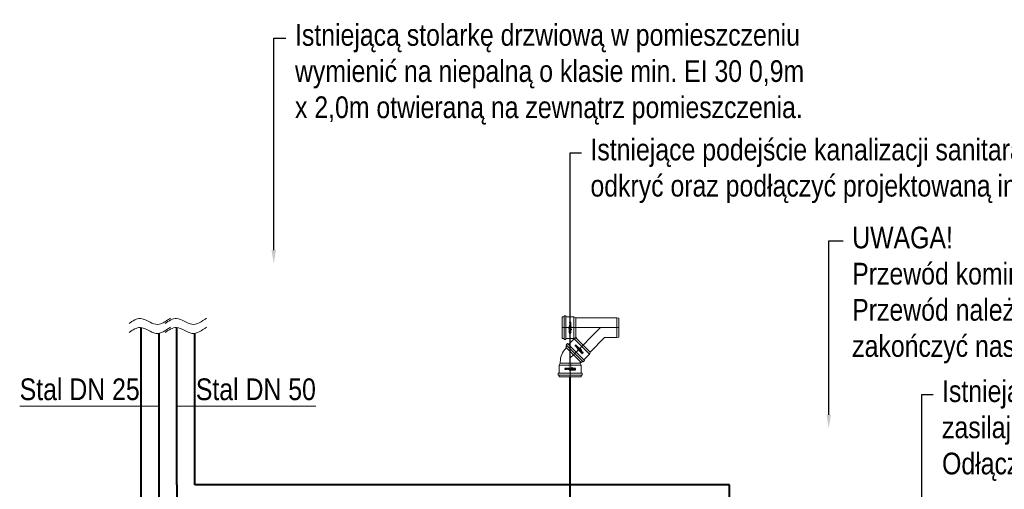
# Model space of a CAD drawing. Header units: centimetres. Extents: x 4745 to 39369, y 17389 to 19524.
# Tile 120 of 188: x 27258 to 27804, y 18367 to 18627. Entities that reach past the tile are written whole.
import ezdxf
from ezdxf import colors
from ezdxf.entities.mleader import LeaderData, LeaderLine
from ezdxf.enums import TextEntityAlignment as Align
from ezdxf.lldxf.tags import DXFTag
from ezdxf.math import Vec2, Vec3

# ---------------------------------------------------------------- set-up
doc = ezdxf.new("R2010")
doc.units = ezdxf.units.CM
doc.linetypes.add('P5-U_KAN_P7', pattern=[0])
for name, color, linetype, lineweight in [('2DH_PRO_Magnaplast-SDB', 34, 'Continuous', 15), ('CP_AXISKA', 7, 'DASHDOT', 15), ('CP_DETAL', 33, 'Continuous', 9), ('IS_Kanalizacja sanit', 34, 'P5-U_KAN_P7', 40), ('IS_Opis', 250, 'Continuous', 9), ('IS_Powrót', 5, 'DASH', 40), ('IS_Zasilanie', 1, 'SOLID', 40)]:
    doc.layers.add(name, color=color, linetype=linetype, lineweight=lineweight)
doc.layers.add('3DCPCOLOR124', color=152, linetype='Continuous')
doc.layers.add('3DCPCOLOR242', color=242, linetype='Continuous')
doc.styles.add('CP_ATTR', font='arial.ttf')
doc.styles.add('styl1', font='ARIALN.TTF')
tags = doc.linetypes.add('DASH', pattern=[15, 10, -5]).pattern_tags.tags
tags[6:7] = [DXFTag(74, 4), DXFTag(75, 0), DXFTag(340, '0'), DXFTag(46, 0.0), DXFTag(50, 0.0), DXFTag(44, 0.0), DXFTag(45, 0.0)]
tags[4:5] = [DXFTag(74, 4), DXFTag(75, 0), DXFTag(340, '0'), DXFTag(46, 0.0), DXFTag(50, 0.0), DXFTag(44, 0.0), DXFTag(45, 0.0)]
tags = doc.linetypes.add('DASHDOT', pattern=[25.4, 12.7, -6.35, 0, -6.35]).pattern_tags.tags
tags[10:11] = [DXFTag(74, 4), DXFTag(75, 0), DXFTag(340, '0'), DXFTag(46, 1.0), DXFTag(50, 0.0), DXFTag(44, 0.0), DXFTag(45, 0.0)]
tags[8:9] = [DXFTag(74, 4), DXFTag(75, 0), DXFTag(340, '0'), DXFTag(46, 1.0), DXFTag(50, 0.0), DXFTag(44, 0.0), DXFTag(45, 0.0)]
tags[6:7] = [DXFTag(74, 4), DXFTag(75, 0), DXFTag(340, '0'), DXFTag(46, 1.0), DXFTag(50, 0.0), DXFTag(44, 0.0), DXFTag(45, 0.0)]
tags[4:5] = [DXFTag(74, 4), DXFTag(75, 0), DXFTag(340, '0'), DXFTag(46, 1.0), DXFTag(50, 0.0), DXFTag(44, 0.0), DXFTag(45, 0.0)]
tags = doc.linetypes.add('SOLID', pattern=[10, 10, 0]).pattern_tags.tags
tags[6:7] = [DXFTag(74, 4), DXFTag(75, 0), DXFTag(340, '0'), DXFTag(46, 0.0), DXFTag(50, 0.0), DXFTag(44, 0.0), DXFTag(45, 0.0)]
tags[4:5] = [DXFTag(74, 4), DXFTag(75, 0), DXFTag(340, '0'), DXFTag(46, 0.0), DXFTag(50, 0.0), DXFTag(44, 0.0), DXFTag(45, 0.0)]

# ---------------------------------------------------------------- blocks, each defined once
blk = doc.blocks.new('2dmgn015_logo01')
at = {"layer": '3DCPCOLOR124'}
for p, q in [((-16.5, 1.9), (-16.5, -2.9)), ((-14.4, 2.9), (-15.5, 2.9)), ((-15.5, -2.9), (-15.5, 1.6)), ((-15.2, 1.9), (-14.7, 1.9)), ((-14.4, 1.6), (-14.4, -2.9)), ((-12.3, 2.9), (-13.4, 2.9)), ((-13.4, -2.9), (-13.4, 1.6)), ((-13.1, 1.9), (-12.6, 1.9)), ((-12.3, 1.6), (-12.3, -2.9)), ((-11.3, -2.9), (-11.3, 1.9)), ((-10.7, 1.9), (-10.7, -1.9)), ((-8.6, 2.9), (-9.7, 2.9)), ((-9.6, -1.6), (-9.6, 1.6)), ((-9.4, 1.9), (-8.8, 1.9)), ((-8.6, 1.6), (-8.6, -2.9)), ((-7.5, -2.9), (-7.5, 1.9)), ((-7, 1.9), (-7, -1.9)), ((-4.8, 2.9), (-5.9, 2.9)), ((-5.9, -1.6), (-5.9, 1.6)), ((-5.6, 1.9), (-5.1, 1.9)), ((-4.8, 1.6), (-4.8, -3.7)), ((-3.8, -4), (-3.8, 1.9)), ((-3.2, 1.9), (-3.2, -2.9)), ((-2.2, 2.9), (-1.1, 2.9)), ((-2.2, -2.9), (-2.2, 1.6)), ((-1.9, 1.9), (-1.4, 1.9)), ((-1.1, 1.6), (-1.1, -2.9)), ((0, -2.9), (0, 1.9)), ((0.5, 1.9), (0.5, -1.9)), ((2.6, 2.9), (1.6, 2.9)), ((1.6, -1.6), (1.6, 1.6)), ((1.8, 1.9), (2.4, 1.9)), ((2.6, 1.6), (2.6, -2.9)), ((3.7, -0.8), (3.7, 1.9)), ((-16.5, -2.9), (-15.5, -2.9)), ((-14.4, -2.9), (-13.4, -2.9)), ((-12.3, -2.9), (-11.3, -2.9)), ((-9.6, -2.9), (-8.9, -2.9)), ((-8.9, -1.9), (-9.4, -1.9)), ((-8.9, -2.9), (-8.9, -1.9)), ((-8.6, -2.9), (-7.5, -2.9)), ((-5.1, -4), (-7, -4)), ((-7, -4), (-7, -5.1)), ((-7, -5.1), (-4.8, -5.1)), ((-5.9, -2.9), (-5.2, -2.9)), ((-5.2, -1.9), (-5.6, -1.9)), ((-5.2, -2.9), (-5.2, -1.9)), ((-3.2, -2.9), (-2.2, -2.9)), ((-1.1, -2.9), (0, -2.9)), ((1.6, -2.9), (2.3, -2.9)), ((2.3, -1.9), (1.8, -1.9)), ((2.3, -2.9), (2.3, -1.9)), ((2.6, -2.9), (3.1, -2.9)), ((3.1, -2.9), (3.7, -0.8))]:
    blk.add_line(p, q, dxfattribs=at)
for centre, radius, start, end in [((-15.5, 1.9), 1.04, 89.8403, 180), ((-15.2, 1.6), 0.293, 89.5038, 180), ((-14.7, 1.6), 0.291, 359.5684, 90), ((-14.4, 2.3), 0.598, 26.5604, 90), ((-13.4, 2.3), 0.608, 89.9807, 152.8223), ((-13.1, 1.6), 0.293, 89.5231, 180), ((-12.6, 1.6), 0.293, 0, 89.9989), ((-12.3, 1.9), 1.04, 0, 90.0193), ((-9.6, 1.9), 1.06, 90.4214, 180), ((-9.4, 1.6), 0.264, 90, 180), ((-8.8, 1.6), 0.264, 0, 89.9349), ((-8.6, 1.9), 1.07, 0.2822, 90), ((-5.9, 1.9), 1.06, 90, 180), ((-5.6, 1.6), 0.264, 90, 180), ((-5.1, 1.6), 0.264, 360, 90.0108), ((-4.8, 1.9), 1.07, 0.2634, 90), ((-2.2, 1.9), 1.06, 89.5786, 180), ((-1.9, 1.6), 0.264, 90.076, 180), ((-1.4, 1.6), 0.264, 0, 89.924), ((-1.1, 1.9), 1.07, 0.2875, 89.9985), ((1.6, 1.9), 1.06, 89.5786, 180), ((1.8, 1.6), 0.264, 90, 180.0217), ((2.4, 1.6), 0.264, 0, 89.9023), ((2.6, 1.9), 1.06, 359.7048, 89.9999), ((-9.6, -1.9), 1.07, 180, 270), ((-9.4, -1.6), 0.246, 180, 274.1233), ((-5.9, -1.9), 1.07, 180, 270), ((-5.7, -1.6), 0.246, 180, 274.0475), ((-5.1, -3.7), 0.264, 270, 359.9023), ((-4.8, -4), 1.06, 269.7393, 0), ((1.6, -1.9), 1.07, 180, 270), ((1.8, -1.6), 0.246, 180, 274.1125)]:
    blk.add_arc(centre, radius, start, end, dxfattribs=at)
at = {"layer": '3DCPCOLOR242'}
for p, q in [((4.1, 0.1), (3, -3.9)), ((7.2, 1.1), (6.4, -1.7)), ((7.7, 1.1), (6.9, -1.9)), ((7.7, 1.1), (7.7, 1.3)), ((16.2, 1.2), (16, 0.5)), ((16, 0.5), (16.3, 0.5)), ((3.9, -2.7), (3.6, -4)), ((11.3, -0.1), (10.7, -2.3)), ((14.9, -1.7), (15.3, -0.1)), ((15.9, -0.2), (15.4, -1.9)), ((16, -0.2), (15.9, -0.2))]:
    blk.add_line(p, q, dxfattribs=at)
for centre, radius, start, end in [((4.6, -0.1), 0.557, 140.0147, 160.9143), ((4.4, 0.1), 0.288, 100.0108, 140.8567), ((4.5, 0), 0.37, 79.838, 100.0295), ((4.5, 0.2), 0.156, 17.1813, 80.1927), ((5.9, -1.3), 1.81, 112.396, 135.5071), ((4.3, 0.2), 0.318, 353.6249, 18.2785), ((3.8, 0.3), 0.817, 339.4862, 352.6491), ((5.5, -0.4), 0.842, 1.3477, 110.708), ((8.4, 0.6), 1.34, 148.7801, 160.7325), ((7.5, 1.2), 0.301, 107.9179, 149.9943), ((7.5, 1.1), 0.33, 44.2018, 95.594), ((7.6, 1.3), 0.133, 355.1659, 33.5871), ((11.1, -2), 2.72, 130.2365, 178.5461), ((10.2, -0.9), 1.29, 81.8443, 132.4547), ((10.2, -0.3), 0.698, 23.2831, 75.067), ((11.3, 0), 0.454, 154.2567, 175.1843), ((11.2, 0), 0.401, 113.6929, 161.5015), ((11.2, 0.2), 0.243, 53.0875, 112.1003), ((11.2, 0.2), 0.197, 0.9468, 40.5631), ((10.3, 0.1), 1.05, 345.0292, 5.2543), ((13.5, -0.9), 1.23, 43.6171, 164.8695), ((15.1, 0.2), 0.29, 135.8106, 171.4207), ((15.4, 0), 0.621, 166.0627, 180.1224), ((15, 0.1), 0.202, 189.2605, 267.5229), ((15.3, -0.2), 0.664, 95.0301, 126.7596), ((15, 9.7), 9.21, 271.6129, 273.265), ((25.8, -1.8), 10.6, 164.8748, 167.6862), ((16.5, 0.7), 0.942, 146.6561, 163.6716), ((16, 1.1), 0.3, 103.2728, 148.0446), ((15.9, 1), 0.408, 56.7373, 92.2392), ((16.1, 1.2), 0.134, 355.2447, 51.7201), ((16.2, 0.3), 0.401, 280.3294, 340.4785), ((16.3, 0.3), 0.182, 38.0482, 90.8125), ((16.2, 0.2), 0.393, 346.6965, 33.221), ((3.9, -4.2), 0.981, 163.8123, 176.5171), ((3.2, -4.2), 0.283, 165.9119, 225.9983), ((3.1, -4.3), 0.174, 229.4748, 290.5636), ((3, -4), 0.481, 291.3248, 330.9013), ((1.9, -3.5), 1.69, 333.7383, 344.2465), ((4.5, -2.5), 0.644, 201.1152, 253.4814), ((7.2, -2.1), 2.99, 156.1532, 175.5553), ((4.9, -1.9), 0.776, 174.807, 202.5283), ((4.7, -2), 0.539, 206.6161, 267.0208), ((4.5, -2.1), 0.997, 256.5679, 300.0987), ((6.3, -1.9), 2.13, 136.5165, 150.5203), ((5.4, -1.1), 0.961, 101.1112, 135.4314), ((4.6, -1.7), 0.806, 275.9288, 319.5909), ((3.6, -0.6), 2.73, 301.3213, 5.0445), ((5.3, -0.6), 0.455, 24.1682, 99.8383), ((3.6, -0.8), 2.14, 317.7681, 354.971), ((4.4, -0.8), 1.34, 353.8725, 16.5282), ((8.1, -2.2), 1.79, 162.2958, 189.0736), ((7.1, -2.3), 0.818, 193.0323, 243.3127), ((7.1, -2.2), 0.892, 245.0132, 304.6021), ((8, -2.3), 1.19, 162.2691, 166.7646), ((7.2, -2.1), 0.357, 164.3202, 231.4853), ((7.2, -2.1), 0.393, 236.9616, 279.5199), ((7.1, -1.9), 0.609, 285.1451, 315.7671), ((7.7, -2.5), 0.249, 68.4303, 105.9164), ((7.7, -2.4), 0.183, 111.5725, 139.116), ((7.3, -2.3), 0.748, 299.4433, 334.7552), ((7.7, -2.5), 0.265, 20.2377, 67.5291), ((7.3, -2.6), 0.65, 355.6622, 15.525), ((10.2, -2), 1.88, 177.1606, 197.9858), ((9.2, -2.3), 0.816, 204.0643, 292.8694), ((10.9, -1.8), 2.01, 134.3614, 187.334), ((9.4, -2), 0.472, 188.7899, 280.5825), ((10.1, -0.9), 0.755, 95.4784, 137.2661), ((9.3, -1.5), 0.981, 281.9389, 317.9356), ((8.9, -1.6), 1.49, 291.6704, 321.3076), ((10, -0.6), 0.492, 354.1111, 92.3117), ((8, -0.6), 2.56, 323.5529, 359.0169), ((10.8, -2.4), 0.727, 196.1924, 285.3195), ((10.9, -2.3), 0.21, 162.1488, 272.4676), ((10.9, -2.2), 0.37, 273.0166, 330.6152), ((10.8, -2.2), 0.883, 285.3773, 340.0682), ((11.4, -2.4), 0.167, 96.0969, 141.2591), ((11.3, -2.7), 0.433, 72.5093, 91.3278), ((11.4, -2.5), 0.207, 346.8723, 63.1047), ((12.1, -2.5), 0.449, 98.7244, 166.0552), ((12.7, -1.8), 1.31, 223.9918, 346.4618), ((12, -2.5), 0.293, 163.8428, 209.965), ((11.7, -2.7), 0.662, 40.1939, 62.4304), ((12.8, -1.9), 0.636, 217.3644, 335.5528), ((13, -0.8), 0.784, 160.6597, 199.7335), ((13.1, -0.6), 0.918, 210.9833, 248.9397), ((13.1, -0.6), 0.24, 172.5025, 208.5044), ((12.1, -3.2), 1.85, 53.4917, 67.6276), ((13.4, -0.7), 0.557, 59.5041, 168.2517), ((13.9, 0.3), 1.45, 226.2371, 242.793), ((11.4, -4.6), 4.03, 55.4422, 63.8801), ((12.7, -2.3), 0.729, 27.3533, 52.4271), ((13.1, -2), 0.234, 324.8638, 22.3727), ((14.9, 1.1), 1.81, 228.3177, 240.3499), ((13.2, -1.8), 0.719, 340.748, 47.7481), ((14.1, -0.3), 0.179, 246.2477, 298.0662), ((13.9, 0), 0.536, 301.3544, 334.0918), ((14.1, -0.1), 0.258, 329.0032, 18.6059), ((16.8, -2.3), 1.99, 163.1785, 187.0679), ((15.6, -2.4), 0.816, 193.1873, 269.7099), ((14, -21.3), 21.2, 86.5514, 87.4519), ((18.5, -2.7), 3.22, 164.17, 169.8915), ((15.7, -2.2), 0.348, 180.0735, 316.6774), ((15.6, -2.2), 0.973, 271.2014, 330.279), ((16.2, -2.6), 0.279, 96.2924, 149.4251), ((16, 0.5), 0.659, 267.1591, 287.9713), ((16.1, -2.6), 0.301, 341.9271, 87.0444)]:
    blk.add_arc(centre, radius, start, end, dxfattribs=at)
blk = doc.blocks.new('2dmgn015_logo03')
at = {"layer": '3DCPCOLOR124'}
for p, q in [((-4, 7), (-5.1, 7)), ((-5.1, 7), (-5.1, 4.8)), ((-4, 5.1), (-4, 7)), ((-4, 3.8), (1.9, 3.8)), ((1.6, 4.8), (-3.7, 4.8)), ((1.9, 16.5), (-2.9, 16.5)), ((-2.9, 16.5), (-2.9, 15.5)), ((-2.9, 15.5), (1.6, 15.5)), ((1.6, 14.4), (-2.9, 14.4)), ((-2.9, 14.4), (-2.9, 13.4)), ((-2.9, 13.4), (1.6, 13.4)), ((1.6, 12.3), (-2.9, 12.3)), ((-2.9, 12.3), (-2.9, 11.3)), ((-2.9, 11.3), (1.9, 11.3)), ((-2.9, 9.6), (-2.9, 8.9)), ((-2.9, 8.9), (-1.9, 8.9)), ((1.6, 8.6), (-2.9, 8.6)), ((-2.9, 8.6), (-2.9, 7.5)), ((-2.9, 7.5), (1.9, 7.5)), ((-2.9, 5.9), (-2.9, 5.2)), ((-2.9, 5.2), (-1.9, 5.2)), ((1.9, 3.2), (-2.9, 3.2)), ((-2.9, 3.2), (-2.9, 2.2)), ((-2.9, 2.2), (1.6, 2.2)), ((1.6, 1.1), (-2.9, 1.1)), ((-2.9, 1.1), (-2.9, 0)), ((-2.9, 0), (1.9, 0)), ((1.9, 10.7), (-1.9, 10.7)), ((-1.9, 8.9), (-1.9, 9.4)), ((1.9, 7), (-1.9, 7)), ((-1.9, 5.2), (-1.9, 5.6)), ((-1.6, 9.6), (1.6, 9.6)), ((-1.6, 5.9), (1.6, 5.9)), ((1.9, 15.2), (1.9, 14.7)), ((1.9, 13.1), (1.9, 12.6)), ((1.9, 9.4), (1.9, 8.8)), ((1.9, 5.6), (1.9, 5.1)), ((1.9, 1.9), (1.9, 1.4)), ((2.9, 14.4), (2.9, 15.5)), ((2.9, 12.3), (2.9, 13.4)), ((2.9, 8.6), (2.9, 9.7)), ((2.9, 4.8), (2.9, 5.9)), ((2.9, 2.2), (2.9, 1.1)), ((-2.9, -1.6), (-2.9, -2.3)), ((-2.9, -2.3), (-1.9, -2.3)), ((1.6, -2.6), (-2.9, -2.6)), ((-2.9, -2.6), (-2.9, -3.1)), ((-2.9, -3.1), (-0.8, -3.7)), ((1.9, -0.5), (-1.9, -0.5)), ((-1.9, -2.3), (-1.9, -1.8)), ((-1.6, -1.6), (1.6, -1.6)), ((-0.8, -3.7), (1.9, -3.7)), ((1.9, -1.8), (1.9, -2.4)), ((2.9, -2.6), (2.9, -1.6))]:
    blk.add_line(p, q, dxfattribs=at)
for centre, radius, start, end in [((-4, 4.8), 1.06, 179.7393, 270), ((-3.7, 5.1), 0.264, 180, 269.9023), ((-1.9, 9.6), 1.07, 90, 180), ((-1.9, 5.9), 1.07, 90, 180), ((-1.6, 9.4), 0.246, 90, 184.1233), ((-1.6, 5.7), 0.246, 90, 184.0475), ((1.6, 15.2), 0.293, 359.5038, 90), ((1.6, 14.7), 0.291, 269.5684, 360), ((1.6, 13.1), 0.293, 359.5231, 90), ((1.6, 12.6), 0.293, 270, 359.9989), ((1.6, 9.4), 0.264, 0, 90), ((1.6, 8.8), 0.264, 270, 359.9349), ((1.6, 5.6), 0.264, 360, 90), ((1.6, 5.1), 0.264, 270, 0.0108), ((1.6, 1.9), 0.264, 0.076, 90), ((1.6, 1.4), 0.264, 270, 359.924), ((1.9, 15.5), 1.04, 359.8403, 90), ((1.9, 12.3), 1.04, 270, 0.0193), ((1.9, 9.6), 1.06, 0.4214, 90), ((1.9, 8.6), 1.07, 270.2822, 0), ((1.9, 5.9), 1.06, 360, 90), ((1.9, 4.8), 1.07, 270.2634, 0), ((1.9, 2.2), 1.06, 359.5786, 90), ((1.9, 1.1), 1.07, 270.2875, 359.9985), ((2.3, 14.4), 0.598, 296.5604, 0), ((2.3, 13.4), 0.608, 359.9807, 62.8223), ((-1.9, -1.6), 1.07, 90, 180), ((-1.6, -1.8), 0.246, 90, 184.1125), ((1.6, -1.8), 0.264, 360, 90.0217), ((1.6, -2.4), 0.264, 270, 359.9023), ((1.9, -1.6), 1.06, 359.5786, 90), ((1.9, -2.6), 1.06, 269.7048, 359.9999)]:
    blk.add_arc(centre, radius, start, end, dxfattribs=at)
at = {"layer": '3DCPCOLOR242'}
for p, q in [((-2.7, -3.9), (-4, -3.6)), ((0.1, -4.1), (-3.9, -3)), ((-0.1, -11.3), (-2.3, -10.7)), ((1.1, -7.7), (-1.9, -6.9)), ((-0.2, -15.9), (-1.9, -15.4)), ((1.1, -7.2), (-1.7, -6.4)), ((-1.7, -14.9), (-0.1, -15.3)), ((-0.2, -16), (-0.2, -15.9)), ((1.2, -16.2), (0.5, -16)), ((0.5, -16), (0.5, -16.3)), ((1.1, -7.7), (1.3, -7.7))]:
    blk.add_line(p, q, dxfattribs=at)
for centre, radius, start, end in [((-4.3, -3.1), 0.174, 139.4748, 200.5636), ((-4, -3), 0.481, 201.3248, 240.9013), ((-4.2, -3.2), 0.283, 75.9119, 135.9983), ((-4.2, -3.9), 0.981, 73.8123, 86.5171), ((-3.5, -1.9), 1.69, 243.7383, 254.2465), ((-2.4, -15.6), 0.816, 103.1873, 179.7099), ((-2.2, -15.6), 0.973, 181.2014, 240.279), ((-2.5, -4.5), 0.644, 111.1152, 163.4814), ((-2.1, -4.5), 0.997, 166.5679, 210.0987), ((-2.2, -7.1), 0.892, 155.0132, 214.6021), ((-2.3, -9.2), 0.816, 114.0643, 202.8694), ((-2.4, -10.8), 0.727, 106.1924, 195.3195), ((-2.2, -10.8), 0.883, 195.3773, 250.0682), ((-1.8, -12.7), 1.31, 133.9918, 256.4618), ((-0.6, -3.6), 2.73, 211.3213, 275.0445), ((-2.3, -7.1), 0.818, 103.0323, 153.3127), ((-2.3, -7.3), 0.748, 209.4433, 244.7552), ((-1.6, -8.9), 1.49, 201.6704, 231.3076), ((-2.5, -12), 0.293, 73.8428, 119.965), ((-2.6, -16.1), 0.301, 251.9271, 357.0444), ((-2.6, -7.3), 0.65, 265.6622, 285.525), ((-2, -10.2), 1.88, 87.1606, 107.9858), ((-2, -4.7), 0.539, 116.6161, 177.0208), ((-1.7, -4.6), 0.806, 185.9288, 229.5909), ((-2.2, -8.1), 1.79, 72.2958, 99.0736), ((-2.1, -7.2), 0.393, 146.9616, 189.5199), ((-2.3, -10.9), 0.21, 72.1488, 182.4676), ((-2.2, -10.9), 0.37, 183.0166, 240.6152), ((-2.5, -11.4), 0.207, 256.8723, 333.1047), ((-1.9, -12.8), 0.636, 127.3644, 245.5528), ((-2.3, -16.8), 1.99, 73.1785, 97.0679), ((-2.2, -15.7), 0.348, 90.0735, 226.6774), ((-2.1, -7.2), 0.357, 74.3202, 141.4853), ((-1.9, -7.1), 0.609, 195.1451, 225.7671), ((-2.5, -7.7), 0.265, 290.2377, 337.5291), ((-2, -9.4), 0.472, 98.7899, 190.5825), ((-1.5, -9.3), 0.981, 191.9389, 227.9356), ((-2.5, -12.1), 0.449, 8.7244, 76.0552), ((-2.6, -16.2), 0.279, 6.2924, 59.4251), ((-2.4, -7.7), 0.183, 21.5725, 49.116), ((-2.4, -11.4), 0.167, 6.0969, 51.2591), ((-2.7, -11.3), 0.433, 342.5093, 1.3278), ((-2.7, -11.7), 0.662, 310.1939, 332.4304), ((-1.9, -4.9), 0.776, 84.807, 112.5283), ((-0.8, -3.6), 2.14, 227.7681, 264.971), ((-2.5, -7.7), 0.249, 338.4303, 15.9164), ((-2.7, -18.5), 3.22, 74.17, 79.8915), ((-0.6, -8), 2.56, 233.5529, 269.0169), ((-2, -13.1), 0.234, 234.8638, 292.3727), ((-1.8, -13.2), 0.719, 250.748, 317.7481), ((-2.3, -8), 1.19, 72.2691, 76.7646), ((-1.8, -10.9), 2.01, 44.3614, 97.334), ((-2, -11.1), 2.72, 40.2365, 88.5461), ((-2.3, -12.7), 0.729, 297.3533, 322.4271), ((-2.1, -7.2), 2.99, 66.1532, 85.5553), ((-3.2, -12.1), 1.85, 323.4917, 337.6276), ((-0.6, -13.1), 0.918, 120.9833, 158.9397), ((-4.6, -11.4), 4.03, 325.4422, 333.8801), ((-0.8, -13), 0.784, 70.6597, 109.7335), ((-0.8, -4.4), 1.34, 263.8725, 286.5282), ((0.3, -13.9), 1.45, 136.2371, 152.793), ((-1.9, -6.3), 2.13, 46.5165, 60.5203), ((-0.6, -13.1), 0.24, 82.5025, 118.5044), ((-0.6, -10), 0.492, 264.1111, 2.3117), ((-0.7, -13.4), 0.557, 329.5041, 78.2517), ((-1.1, -5.4), 0.961, 11.1112, 45.4314), ((-0.6, -5.3), 0.455, 294.1682, 9.8383), ((-0.9, -13.5), 1.23, 313.6171, 74.8695), ((1.1, -14.9), 1.81, 138.3177, 150.3499), ((-0.3, -14.1), 0.179, 156.2477, 208.0662), ((0, -13.9), 0.536, 211.3544, 244.0918), ((-0.4, -5.5), 0.842, 271.3477, 20.708), ((-0.9, -10.1), 0.755, 5.4784, 47.2661), ((-0.1, -14.1), 0.258, 239.0032, 288.6059), ((0.5, -16), 0.659, 177.1591, 197.9713), ((0.1, -10.3), 1.05, 255.0292, 275.2543), ((0.1, -15), 0.202, 99.2605, 177.5229), ((-21.3, -14), 21.2, 356.5514, 357.4519), ((0.3, -16.2), 0.401, 190.3294, 250.4785), ((0.3, -3.8), 0.817, 249.4862, 262.6491), ((-1.3, -5.9), 1.81, 22.396, 45.5071), ((-0.3, -10.2), 0.698, 293.2831, 345.067), ((0, -11.3), 0.454, 64.2567, 85.1843), ((0, -15.4), 0.621, 76.0627, 90.1224), ((-0.1, -4.6), 0.557, 50.0147, 70.9143), ((0.2, -4.3), 0.318, 263.6249, 288.2785), ((-0.9, -10.2), 1.29, 351.8443, 42.4547), ((0.2, -16.2), 0.393, 256.6965, 303.221), ((0, -11.2), 0.401, 23.6929, 71.5015), ((0.2, -11.2), 0.197, 270.9468, 310.5631), ((0.2, -15.1), 0.29, 45.8106, 81.4207), ((0.1, -4.4), 0.288, 10.0108, 50.8567), ((0.2, -4.5), 0.156, 287.1813, 350.1927), ((0, -4.5), 0.37, 349.838, 10.0295), ((0.2, -11.2), 0.243, 323.0875, 22.1003), ((-0.2, -15.3), 0.664, 5.0301, 36.7596), ((0.3, -16.3), 0.182, 308.0482, 0.8125), ((9.7, -15), 9.21, 181.6129, 183.265), ((-1.8, -25.8), 10.6, 74.8748, 77.6862), ((0.7, -16.5), 0.942, 56.6561, 73.6716), ((0.6, -8.4), 1.34, 58.7801, 70.7325), ((1.2, -16.1), 0.134, 265.2447, 321.7201), ((1.2, -7.5), 0.301, 17.9179, 59.9943), ((1.1, -7.5), 0.33, 314.2018, 5.594), ((1.3, -7.6), 0.133, 265.1659, 303.5871), ((1.1, -16), 0.3, 13.2728, 58.0446), ((1, -15.9), 0.408, 326.7373, 2.2392)]:
    blk.add_arc(centre, radius, start, end, dxfattribs=at)
blk = doc.blocks.new('2dmgn015_logo02')
at = {"layer": '3DCPCOLOR124'}
for p, q in [((-4, 7), (-5.1, 7)), ((-5.1, 7), (-5.1, 4.8)), ((-4, 5.1), (-4, 7)), ((-4, 3.8), (1.9, 3.8)), ((1.6, 4.8), (-3.7, 4.8)), ((1.9, 16.5), (-2.9, 16.5)), ((-2.9, 16.5), (-2.9, 15.5)), ((-2.9, 15.5), (1.6, 15.5)), ((1.6, 14.4), (-2.9, 14.4)), ((-2.9, 14.4), (-2.9, 13.4)), ((-2.9, 13.4), (1.6, 13.4)), ((1.6, 12.3), (-2.9, 12.3)), ((-2.9, 12.3), (-2.9, 11.3)), ((-2.9, 11.3), (1.9, 11.3)), ((-2.9, 9.6), (-2.9, 8.9)), ((-2.9, 8.9), (-1.9, 8.9)), ((1.6, 8.6), (-2.9, 8.6)), ((-2.9, 8.6), (-2.9, 7.5)), ((-2.9, 7.5), (1.9, 7.5)), ((-2.9, 5.9), (-2.9, 5.2)), ((-2.9, 5.2), (-1.9, 5.2)), ((1.9, 3.2), (-2.9, 3.2)), ((-2.9, 3.2), (-2.9, 2.2)), ((-2.9, 2.2), (1.6, 2.2)), ((1.6, 1.1), (-2.9, 1.1)), ((-2.9, 1.1), (-2.9, 0)), ((-2.9, 0), (1.9, 0)), ((1.9, 10.7), (-1.9, 10.7)), ((-1.9, 8.9), (-1.9, 9.4)), ((1.9, 7), (-1.9, 7)), ((-1.9, 5.2), (-1.9, 5.6)), ((-1.6, 9.6), (1.6, 9.6)), ((-1.6, 5.9), (1.6, 5.9)), ((1.9, 15.2), (1.9, 14.7)), ((1.9, 13.1), (1.9, 12.6)), ((1.9, 9.4), (1.9, 8.8)), ((1.9, 5.6), (1.9, 5.1)), ((1.9, 1.9), (1.9, 1.4)), ((2.9, 14.4), (2.9, 15.5)), ((2.9, 12.3), (2.9, 13.4)), ((2.9, 8.6), (2.9, 9.7)), ((2.9, 4.8), (2.9, 5.9)), ((2.9, 2.2), (2.9, 1.1)), ((-2.9, -1.6), (-2.9, -2.3)), ((-2.9, -2.3), (-1.9, -2.3)), ((1.6, -2.6), (-2.9, -2.6)), ((-2.9, -2.6), (-2.9, -3.1)), ((-2.9, -3.1), (-0.8, -3.7)), ((1.9, -0.5), (-1.9, -0.5)), ((-1.9, -2.3), (-1.9, -1.8)), ((-1.6, -1.6), (1.6, -1.6)), ((-0.8, -3.7), (1.9, -3.7)), ((1.9, -1.8), (1.9, -2.4)), ((2.9, -2.6), (2.9, -1.6))]:
    blk.add_line(p, q, dxfattribs=at)
for centre, radius, start, end in [((-4, 4.8), 1.06, 179.7393, 270), ((-3.7, 5.1), 0.264, 180, 269.9023), ((-1.9, 9.6), 1.07, 90, 180), ((-1.9, 5.9), 1.07, 90, 180), ((-1.6, 9.4), 0.246, 90, 184.1233), ((-1.6, 5.7), 0.246, 90, 184.0475), ((1.6, 15.2), 0.293, 359.5038, 90), ((1.6, 14.7), 0.291, 269.5684, 360), ((1.6, 13.1), 0.293, 359.5231, 90), ((1.6, 12.6), 0.293, 270, 359.9989), ((1.6, 9.4), 0.264, 0, 90), ((1.6, 8.8), 0.264, 270, 359.9349), ((1.6, 5.6), 0.264, 360, 90), ((1.6, 5.1), 0.264, 270, 0.0108), ((1.6, 1.9), 0.264, 0.076, 90), ((1.6, 1.4), 0.264, 270, 359.924), ((1.9, 15.5), 1.04, 359.8403, 90), ((1.9, 12.3), 1.04, 270, 0.0193), ((1.9, 9.6), 1.06, 0.4214, 90), ((1.9, 8.6), 1.07, 270.2822, 0), ((1.9, 5.9), 1.06, 360, 90), ((1.9, 4.8), 1.07, 270.2634, 0), ((1.9, 2.2), 1.06, 359.5786, 90), ((1.9, 1.1), 1.07, 270.2875, 359.9985), ((2.3, 14.4), 0.598, 296.5604, 0), ((2.3, 13.4), 0.608, 359.9807, 62.8223), ((-1.9, -1.6), 1.07, 90, 180), ((-1.6, -1.8), 0.246, 90, 184.1125), ((1.6, -1.8), 0.264, 360, 90.0217), ((1.6, -2.4), 0.264, 270, 359.9023), ((1.9, -1.6), 1.06, 359.5786, 90), ((1.9, -2.6), 1.06, 269.7048, 359.9999)]:
    blk.add_arc(centre, radius, start, end, dxfattribs=at)
at = {"layer": '3DCPCOLOR242'}
for p, q in [((-2.7, -3.9), (-4, -3.6)), ((0.1, -4.1), (-3.9, -3)), ((-0.1, -11.3), (-2.3, -10.7)), ((1.1, -7.7), (-1.9, -6.9)), ((-0.2, -15.9), (-1.9, -15.4)), ((1.1, -7.2), (-1.7, -6.4)), ((-1.7, -14.9), (-0.1, -15.3)), ((-0.2, -16), (-0.2, -15.9)), ((1.2, -16.2), (0.5, -16)), ((0.5, -16), (0.5, -16.3)), ((1.1, -7.7), (1.3, -7.7))]:
    blk.add_line(p, q, dxfattribs=at)
for centre, radius, start, end in [((-4.3, -3.1), 0.174, 139.4748, 200.5636), ((-4, -3), 0.481, 201.3248, 240.9013), ((-4.2, -3.2), 0.283, 75.9119, 135.9983), ((-4.2, -3.9), 0.981, 73.8123, 86.5171), ((-3.5, -1.9), 1.69, 243.7383, 254.2465), ((-2.4, -15.6), 0.816, 103.1873, 179.7099), ((-2.2, -15.6), 0.973, 181.2014, 240.279), ((-2.5, -4.5), 0.644, 111.1152, 163.4814), ((-2.1, -4.5), 0.997, 166.5679, 210.0987), ((-2.2, -7.1), 0.892, 155.0132, 214.6021), ((-2.3, -9.2), 0.816, 114.0643, 202.8694), ((-2.4, -10.8), 0.727, 106.1924, 195.3195), ((-2.2, -10.8), 0.883, 195.3773, 250.0682), ((-1.8, -12.7), 1.31, 133.9918, 256.4618), ((-0.6, -3.6), 2.73, 211.3213, 275.0445), ((-2.3, -7.1), 0.818, 103.0323, 153.3127), ((-2.3, -7.3), 0.748, 209.4433, 244.7552), ((-1.6, -8.9), 1.49, 201.6704, 231.3076), ((-2.5, -12), 0.293, 73.8428, 119.965), ((-2.6, -16.1), 0.301, 251.9271, 357.0444), ((-2.6, -7.3), 0.65, 265.6622, 285.525), ((-2, -10.2), 1.88, 87.1606, 107.9858), ((-2, -4.7), 0.539, 116.6161, 177.0208), ((-1.7, -4.6), 0.806, 185.9288, 229.5909), ((-2.2, -8.1), 1.79, 72.2958, 99.0736), ((-2.1, -7.2), 0.393, 146.9616, 189.5199), ((-2.3, -10.9), 0.21, 72.1488, 182.4676), ((-2.2, -10.9), 0.37, 183.0166, 240.6152), ((-2.5, -11.4), 0.207, 256.8723, 333.1047), ((-1.9, -12.8), 0.636, 127.3644, 245.5528), ((-2.3, -16.8), 1.99, 73.1785, 97.0679), ((-2.2, -15.7), 0.348, 90.0735, 226.6774), ((-2.1, -7.2), 0.357, 74.3202, 141.4853), ((-1.9, -7.1), 0.609, 195.1451, 225.7671), ((-2.5, -7.7), 0.265, 290.2377, 337.5291), ((-2, -9.4), 0.472, 98.7899, 190.5825), ((-1.5, -9.3), 0.981, 191.9389, 227.9356), ((-2.5, -12.1), 0.449, 8.7244, 76.0552), ((-2.6, -16.2), 0.279, 6.2924, 59.4251), ((-2.4, -7.7), 0.183, 21.5725, 49.116), ((-2.4, -11.4), 0.167, 6.0969, 51.2591), ((-2.7, -11.3), 0.433, 342.5093, 1.3278), ((-2.7, -11.7), 0.662, 310.1939, 332.4304), ((-1.9, -4.9), 0.776, 84.807, 112.5283), ((-0.8, -3.6), 2.14, 227.7681, 264.971), ((-2.5, -7.7), 0.249, 338.4303, 15.9164), ((-2.7, -18.5), 3.22, 74.17, 79.8915), ((-0.6, -8), 2.56, 233.5529, 269.0169), ((-2, -13.1), 0.234, 234.8638, 292.3727), ((-1.8, -13.2), 0.719, 250.748, 317.7481), ((-2.3, -8), 1.19, 72.2691, 76.7646), ((-1.8, -10.9), 2.01, 44.3614, 97.334), ((-2, -11.1), 2.72, 40.2365, 88.5461), ((-2.3, -12.7), 0.729, 297.3533, 322.4271), ((-2.1, -7.2), 2.99, 66.1532, 85.5553), ((-3.2, -12.1), 1.85, 323.4917, 337.6276), ((-0.6, -13.1), 0.918, 120.9833, 158.9397), ((-4.6, -11.4), 4.03, 325.4422, 333.8801), ((-0.8, -13), 0.784, 70.6597, 109.7335), ((-0.8, -4.4), 1.34, 263.8725, 286.5282), ((0.3, -13.9), 1.45, 136.2371, 152.793), ((-1.9, -6.3), 2.13, 46.5165, 60.5203), ((-0.6, -13.1), 0.24, 82.5025, 118.5044), ((-0.6, -10), 0.492, 264.1111, 2.3117), ((-0.7, -13.4), 0.557, 329.5041, 78.2517), ((-1.1, -5.4), 0.961, 11.1112, 45.4314), ((-0.6, -5.3), 0.455, 294.1682, 9.8383), ((-0.9, -13.5), 1.23, 313.6171, 74.8695), ((1.1, -14.9), 1.81, 138.3177, 150.3499), ((-0.3, -14.1), 0.179, 156.2477, 208.0662), ((0, -13.9), 0.536, 211.3544, 244.0918), ((-0.4, -5.5), 0.842, 271.3477, 20.708), ((-0.9, -10.1), 0.755, 5.4784, 47.2661), ((-0.1, -14.1), 0.258, 239.0032, 288.6059), ((0.5, -16), 0.659, 177.1591, 197.9713), ((0.1, -10.3), 1.05, 255.0292, 275.2543), ((0.1, -15), 0.202, 99.2605, 177.5229), ((-21.3, -14), 21.2, 356.5514, 357.4519), ((0.3, -16.2), 0.401, 190.3294, 250.4785), ((0.3, -3.8), 0.817, 249.4862, 262.6491), ((-1.3, -5.9), 1.81, 22.396, 45.5071), ((-0.3, -10.2), 0.698, 293.2831, 345.067), ((0, -11.3), 0.454, 64.2567, 85.1843), ((0, -15.4), 0.621, 76.0627, 90.1224), ((-0.1, -4.6), 0.557, 50.0147, 70.9143), ((0.2, -4.3), 0.318, 263.6249, 288.2785), ((-0.9, -10.2), 1.29, 351.8443, 42.4547), ((0.2, -16.2), 0.393, 256.6965, 303.221), ((0, -11.2), 0.401, 23.6929, 71.5015), ((0.2, -11.2), 0.197, 270.9468, 310.5631), ((0.2, -15.1), 0.29, 45.8106, 81.4207), ((0.1, -4.4), 0.288, 10.0108, 50.8567), ((0.2, -4.5), 0.156, 287.1813, 350.1927), ((0, -4.5), 0.37, 349.838, 10.0295), ((0.2, -11.2), 0.243, 323.0875, 22.1003), ((-0.2, -15.3), 0.664, 5.0301, 36.7596), ((0.3, -16.3), 0.182, 308.0482, 0.8125), ((9.7, -15), 9.21, 181.6129, 183.265), ((-1.8, -25.8), 10.6, 74.8748, 77.6862), ((0.7, -16.5), 0.942, 56.6561, 73.6716), ((0.6, -8.4), 1.34, 58.7801, 70.7325), ((1.2, -16.1), 0.134, 265.2447, 321.7201), ((1.2, -7.5), 0.301, 17.9179, 59.9943), ((1.1, -7.5), 0.33, 314.2018, 5.594), ((1.3, -7.6), 0.133, 265.1659, 303.5871), ((1.1, -16), 0.3, 13.2728, 58.0446), ((1, -15.9), 0.408, 326.7373, 2.2392)]:
    blk.add_arc(centre, radius, start, end, dxfattribs=at)
blk = doc.blocks.new('2d_mgphtp_0372_furs0ym')
for p, q in [((20.26, 26.21), (33.46, 26.21)), ((20.26, 25.16), (20.26, 26.21)), ((20.26, 25.16), (33.46, 25.16)), ((32.89, 27.26), (20.83, 27.26)), ((20.83, 26.21), (20.83, 27.26)), ((20.83, 20.72), (20.83, 25.16)), ((32.89, 26.21), (32.89, 27.26)), ((32.89, 20.72), (32.89, 25.16)), ((33.46, 25.16), (33.46, 26.21)), ((16.2, 14.63), (19.34, 17.77)), ((18.94, 18.17), (19.68, 18.92)), ((18.94, 18.17), (28.27, 8.84)), ((19.68, 18.92), (29.02, 9.58)), ((20.08, 18.51), (20.83, 19.25)), ((21.36, 19.66), (20.83, 20.72)), ((29.35, 10.73), (20.83, 19.25)), ((21.36, 19.04), (21.2, 18.88)), ((21.36, 19.04), (21.36, 19.66)), ((32.36, 19.66), (32.89, 20.72)), ((32.36, 19.04), (32.36, 19.66)), ((7.82, 5.5), (15.83, 13.51)), ((16.2, 14.63), (15.83, 13.51)), ((29.14, 11.26), (28.98, 11.1)), ((1.06, 5.5), (0, 5.23)), ((7.82, 5.5), (1.06, 5.5)), ((23.38, 5.5), (23.61, 5.73)), ((23.38, 5.5), (23.7, 5.5)), ((24.73, 6.1), (23.61, 5.73)), ((24.76, 6.03), (23.7, 5.5)), ((24.73, 6.1), (27.87, 9.24)), ((24.76, 6.03), (29.2, 6.03)), ((28.27, 8.84), (29.02, 9.58)), ((28.61, 9.98), (29.35, 10.73)), ((29.2, 6.6), (29.2, -6.6)), ((29.2, 6.6), (30.25, 6.6)), ((30.25, 6.6), (30.25, -6.6)), ((30.25, 6.03), (31.3, 6.03)), ((31.3, -6.03), (31.3, 6.03)), ((0, -5.24), (0, 5.23)), ((1.06, -5.5), (0, -5.24)), ((7.6, -5.5), (1.06, -5.5)), ((23.7, -5.5), (7.6, -5.5)), ((24.76, -6.03), (23.7, -5.5)), ((24.76, -6.03), (29.2, -6.03)), ((29.2, -6.6), (30.25, -6.6)), ((30.25, -6.03), (31.3, -6.03))]:
    blk.add_line(p, q)
blk.add_arc((21.36, 19.04), 11, 315, 0.0001)
at = {"layer": 'CP_AXISKA'}
for p, q in [((26.86, 27.26), (26.86, 16.76)), ((26.86, 16.76), (25.09, 14.99)), ((25.09, 14.99), (10.1, 0)), ((31.3, 0), (0, 0))]:
    blk.add_line(p, q, dxfattribs=at)
at = {"layer": 'CP_DETAL'}
for p, q in [((20.83, 20.72), (32.89, 20.72)), ((21.36, 19.66), (32.36, 19.66)), ((32.36, 19.66), (21.36, 19.66)), ((15.83, 13.51), (23.61, 5.73)), ((23.61, 5.73), (15.83, 13.51)), ((16.2, 14.63), (24.73, 6.1)), ((1.06, 5.5), (1.06, -5.5)), ((23.7, 5.5), (23.7, -5.5)), ((23.7, -5.5), (23.7, 5.5)), ((24.76, 6.03), (24.76, -6.03))]:
    blk.add_line(p, q, dxfattribs=at)
for name, p, xscale, yscale in [('2dmgn015_logo01', (26.86, 22.94), 0.176, 0.14509803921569), ('2dmgn015_logo03', (26.98, 0), 0.14509803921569, 0.17837837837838)]:
    blk.add_blockref(name, p, dxfattribs=dict(xscale=xscale, yscale=yscale))
at = {"xscale": 0.14509803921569, "yscale": 0.176, "rotation": 45}
blk.add_blockref('2dmgn015_logo02', (22.04, 11.94), dxfattribs=at)
at = {"linetype": 'ByBlock', "style": 'CP_ATTR', "flags": 9}
for tag in ['DN', 'WEIGHT', 'MATERIAL', 'DIMS', 'OTHER', 'CHARACTER', 'PRODUCER', 'ORDER-NO', 'PRODUCT-TYPE', 'ARTICLE', 'GROUP', 'NUMBER', 'NAME']:
    blk.add_attdef(tag, text='', height=0.00005, dxfattribs=at).set_placement((0, -5.5), align=Align.MIDDLE_LEFT)

msp = doc.modelspace()

# ---------------------------------------------------------------- linework, layer by layer
at = {"layer": 'IS_Opis'}
for p, q in [((27258.42, 18413.33), (27335.43, 18413.33)), ((27422.43, 18413.33), (27345.43, 18413.33))]:
    msp.add_line(p, q, dxfattribs=at)
for points in [[(27341.89, 18462.01), (27333.82, 18458.59), (27325.25, 18461.83), (27318.99, 18459.02)], [(27361.89, 18462.01), (27353.82, 18458.59), (27345.25, 18461.83), (27338.99, 18459.02)], [(27341.89, 18457.01), (27333.81, 18453.59), (27325.24, 18456.83), (27318.98, 18454.02)], [(27361.89, 18457.01), (27353.81, 18453.59), (27345.24, 18456.83), (27338.98, 18454.02)]]:
    msp.add_spline(points, degree=3, dxfattribs=at)
at = {"layer": 'IS_Powrót'}
for p, q in [((27325.43, 18456.82), (27325.43, 18369.84)), ((27345.43, 18369.84), (27345.43, 18456.82))]:
    msp.add_line(p, q, dxfattribs=at)
at = {"layer": 'IS_Powrót', "color": 18, "true_color": 0x000000}
for p, q in [((27325.43, 18369.84), (27325.43, 18334.84)), ((27345.43, 18369.84), (27345.43, 18359.84))]:
    msp.add_line(p, q, dxfattribs=at)
at = {"layer": 'IS_Zasilanie'}
for p, q in [((27335.43, 18453.63), (27335.43, 18369.84)), ((27355.43, 18369.84), (27355.43, 18453.63))]:
    msp.add_line(p, q, dxfattribs=at)
at = {"layer": 'IS_Zasilanie', "color": 18, "true_color": 0x000000}
for p, q in [((27335.43, 18369.84), (27335.43, 18344.84)), ((27651.43, 18369.84), (27355.43, 18369.84)), ((27651.43, 18172.84), (27651.43, 18369.84))]:
    msp.add_line(p, q, dxfattribs=at)

# ---------------------------------------------------------------- block references
at = {"layer": '2DH_PRO_Magnaplast-SDB', "rotation": 180}
msp.add_blockref('2d_mgphtp_0372_furs0ym', (27590.1, 18456.73), dxfattribs=at)

# ---------------------------------------------------------------- texts
at = {"layer": 'IS_Opis', "char_height": 12, "style": 'styl1'}
for s, insert, attachment_point in [('\\pxql;Stal DN 25', (27258.42, 18428.65), 1), ('\\pxqr;Stal DN 50', (27422.43, 18428.65), 3)]:
    msp.add_mtext_dynamic_manual_height_columns(s, width=79.2717, gutter_width=12.5, heights=[0], dxfattribs=dict(at, insert=insert, attachment_point=attachment_point))

# ---------------------------------------------------------------- leaders
at = {"layer": 'IS_Opis'}
ml = msp.add_multileader_mtext('Standard', dxfattribs=at)
ml.set_content('Istniejącą stolarkę drzwiową w pomieszczeniu wymienić na niepalną o klasie min. EI 30 0,9m x 2,0m otwieraną na zewnątrz pomieszczenia.', color=256, style='styl1')
ml.set_leader_properties()
ml.build(insert=Vec2(0, 0))
ml.multileader.update_dxf_attribs({"dogleg_length": 5, "arrow_head_size": 7.5})
ctx = ml.context
ctx.base_point, ctx.char_height, ctx.arrow_head_size, ctx.landing_gap_size, ctx.plane_origin = Vec3(27405.87, 18616.91), 12, 7.5, 5, Vec3(27384.07, 18240.62)
notes = []
notes.append((ctx, [(0, (1, 1, 0), (27399.09, 18616.91), (1, 0), 6.77, [(0, [(27399.09, 18492.17)], 0, [])])]))
ctx.mtext.insert, ctx.mtext.width, ctx.mtext.defined_height, ctx.mtext.flow_direction = Vec3(27410.87, 18624.65), 281.2574, 76.92, 5
ctx.mtext.has_bg_fill, ctx.mtext.bg_color, ctx.mtext.bg_scale_factor, ctx.mtext.bg_transparency, ctx.mtext.use_window_bg_color = 1, -1027028792, 1.5, 0, 1
ml = msp.add_multileader_mtext('Standard', dxfattribs=at)
ml.set_content('\\A1;Istniejąca instalacja c.o. STAL DN 50 zasilająca budynek sali sportowej. Odłączyć oraz trwale zaślepić. ', color=256, style='styl1')
ml.set_leader_properties()
ml.build(insert=Vec2(0, 0))
ml.multileader.update_dxf_attribs({"dogleg_length": 5, "arrow_head_size": 7.5})
ctx = ml.context
ctx.base_point, ctx.char_height, ctx.arrow_head_size, ctx.landing_gap_size, ctx.plane_origin = Vec3(27764.17, 18419.84), 12, 7.5, 5, Vec3(27826.97, 18542.83)
notes.append((ctx, [(1, (1, 1, 0), (27757.93, 18419.84), (1, 0), 6.23, [(0, [(27757.93, 18344.84)], 0, [])])]))
ctx.mtext.insert, ctx.mtext.width, ctx.mtext.defined_height, ctx.mtext.flow_direction = Vec3(27769.17, 18427.6), 226.0876, 76.92, 5
ctx.mtext.has_bg_fill, ctx.mtext.bg_color, ctx.mtext.bg_scale_factor, ctx.mtext.bg_transparency, ctx.mtext.use_window_bg_color = 1, -1027028792, 1.5, 0, 1
for ctx, leaders in notes:
    for number, flags, end, landing, length, lines in leaders:
        leader = LeaderData()
        leader.index, (leader.has_last_leader_line, leader.has_dogleg_vector, leader.attachment_direction) = number, flags
        leader.last_leader_point, leader.dogleg_vector, leader.dogleg_length = Vec3(end), Vec3(landing), length
        for number, points, colour, breaks in lines:
            line = LeaderLine()
            line.index, line.vertices, line.color, line.breaks = number, Vec3.list(points), colors.encode_raw_color(colour), breaks
            leader.lines.append(line)
        ctx.leaders.append(leader)

# ---------------------------------------------------------------- next in the draw order: leaders
ml = msp.add_multileader_mtext('Standard', dxfattribs=at)
ml.set_content('{\\C1;UWAGA!\\P}Przewód kominowy wyprowadzony na poddasze nieużytkowe. Przewód należy przedłużyć i wyprowadzić nad dach budynku, zakończyć nasadą dachową', color=256, style='styl1')
ml.set_leader_properties()
ml.build(insert=Vec2(0, 0))
ml.multileader.update_dxf_attribs({"dogleg_length": 5, "arrow_head_size": 7.5})
ctx = ml.context
ctx.base_point, ctx.char_height, ctx.arrow_head_size, ctx.landing_gap_size, ctx.plane_origin = Vec3(27714.42, 18504.84), 12, 7.5, 5, Vec3(27637.47, 18326.14)
notes = []
notes.append((ctx, [(0, (1, 1, 0), (27706.43, 18504.84), (1, 0), 7.99, [(0, [(27706.43, 18401.06)], 0, [])])]))
ctx.mtext.insert, ctx.mtext.width, ctx.mtext.defined_height, ctx.mtext.flow_direction = Vec3(27719.42, 18512.6), 431.6977, 74.11, 5
ctx.mtext.has_bg_fill, ctx.mtext.bg_color, ctx.mtext.bg_scale_factor, ctx.mtext.bg_transparency, ctx.mtext.use_window_bg_color = 1, -1027028792, 1.5, 0, 1
for ctx, leaders in notes:
    for number, flags, end, landing, length, lines in leaders:
        leader = LeaderData()
        leader.index, (leader.has_last_leader_line, leader.has_dogleg_vector, leader.attachment_direction) = number, flags
        leader.last_leader_point, leader.dogleg_vector, leader.dogleg_length = Vec3(end), Vec3(landing), length
        for number, points, colour, breaks in lines:
            line = LeaderLine()
            line.index, line.vertices, line.color, line.breaks = number, Vec3.list(points), colors.encode_raw_color(colour), breaks
            leader.lines.append(line)
        ctx.leaders.append(leader)

# ---------------------------------------------------------------- next in the draw order: leaders
ml = msp.add_multileader_mtext('Standard', dxfattribs=at)
ml.set_content('\\A1;Istniejące podejście kanalizacji sanitararnej PCV 110- odkryć oraz podłączyć projektowaną instalację', color=256, style='styl1')
ml.set_leader_properties()
ml.build(insert=Vec2(0, 0))
ml.multileader.update_dxf_attribs({"dogleg_length": 5, "arrow_head_size": 7.5})
ctx = ml.context
ctx.base_point, ctx.char_height, ctx.arrow_head_size, ctx.landing_gap_size, ctx.plane_origin = Vec3(27569.47, 18553.47), 12, 7.5, 5, Vec3(27819.59, 18693.15)
notes = []
notes.append((ctx, [(1, (1, 1, 0), (27563.24, 18553.47), (1, 0), 6.23, [(0, [(27563.24, 18429.47)], 0, [])])]))
ctx.mtext.insert, ctx.mtext.width, ctx.mtext.defined_height, ctx.mtext.flow_direction = Vec3(27574.47, 18561.24), 325.9934, 37.71, 5
ctx.mtext.has_bg_fill, ctx.mtext.bg_color, ctx.mtext.bg_scale_factor, ctx.mtext.bg_transparency, ctx.mtext.use_window_bg_color = 1, -1073741824, 1, 0, 1
for ctx, leaders in notes:
    for number, flags, end, landing, length, lines in leaders:
        leader = LeaderData()
        leader.index, (leader.has_last_leader_line, leader.has_dogleg_vector, leader.attachment_direction) = number, flags
        leader.last_leader_point, leader.dogleg_vector, leader.dogleg_length = Vec3(end), Vec3(landing), length
        for number, points, colour, breaks in lines:
            line = LeaderLine()
            line.index, line.vertices, line.color, line.breaks = number, Vec3.list(points), colors.encode_raw_color(colour), breaks
            leader.lines.append(line)
        ctx.leaders.append(leader)

# ---------------------------------------------------------------- next in the draw order: linework, layer by layer
at = {"layer": 'IS_Kanalizacja sanit'}
msp.add_line((27563.24, 18313.48), (27563.24, 18429.47), dxfattribs=at)

doc.saveas('drawing.dxf')
